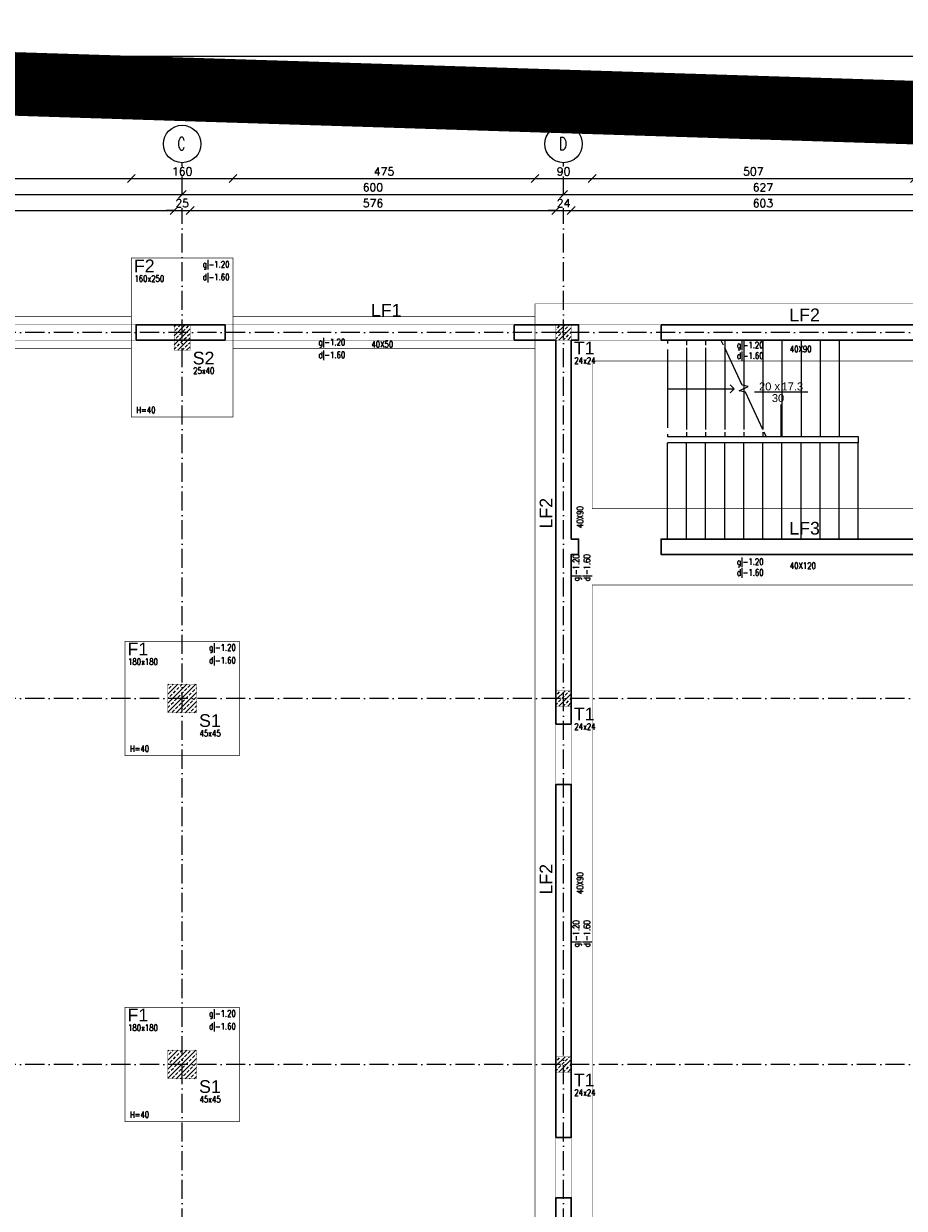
# Model space of a CAD drawing. Header units: millimetres. Extents: x -175722 to -110961, y 52375 to 104640.
# Tile 31 of 146: x -155945 to -154560, y 75264 to 77127. Entities that reach past the tile are written whole.
import ezdxf

# ---------------------------------------------------------------- set-up
doc = ezdxf.new("R2010")
doc.units = ezdxf.units.MM
doc.linetypes.add('ACAD_ISO10W100', pattern=[18, 12, -3, 0, -3])
doc.linetypes.add('HIDDEN', pattern=[9.525, 6.35, -3.175])
for name, color, linetype in [('1', 7, 'Continuous'), ('_R - RAMKI', 7, 'Continuous'), ('AS_Balustrady', 53, 'Continuous'), ('H', 8, 'Continuous'), ('OSIE', 4, 'ACAD_ISO10W100')]:
    doc.layers.add(name, color=color, linetype=linetype)
for name, color, linetype, lineweight in [('A_KONSTRUKCJA', 170, 'Continuous', 30), ('K_Cienkie', 253, 'Continuous', 9), ('K_MUR', 160, 'Continuous', 30), ('K_ZELBET', 4, 'Continuous', 40), ('K_ZELBET_KRESKOWANIE', 134, 'Continuous', 5), ('K_ZELBET_PODCIAGI', 101, 'HIDDEN', 35), ('S-STRS-IDEN', 31, 'Continuous', 5)]:
    doc.layers.add(name, color=color, linetype=linetype, lineweight=lineweight)
doc.styles.add('Arial', font='arial.ttf', dxfattribs={"height": 90})
doc.styles.add('Arial_5', font='arial.ttf', dxfattribs={"height": 2.5})
doc.styles.add('Arial_6', font='arial.ttf', dxfattribs={"height": 125})
doc.styles.add('e-cad_1', font='simplex.shx', dxfattribs={"width": 0.8})
doc.styles.add('e-cad_3', font='simplex.shx', dxfattribs={"width": 0.8})
doc.styles.add('ROMANS', font='romans')
doc.styles.add('TAB_Arial_bold', font='arialbd.ttf')
doc.dimstyles.new('AS_DIM_STYLE1', dxfattribs={"dimscale": 5, "dimtxt": 2.5, "dimasz": 1, "dimexe": 1.25, "dimexo": 2, "dimgap": 1, "dimtad": 1, "dimdec": 0, "dimdsep": 46, "dimtxsty": 'ROMANS', "dimblk": 'OBLIQUE', "dimcen": 0, "dimdle": 1, "dimclrd": 8, "dimclre": 8, "dimclrt": 9, "dimadec": 0, "dimazin": 0, "dimtfac": 1, "dimtdec": 0, "dimtmove": 1, "dimatfit": 3, "dimldrblk": 'CLOSEDBLANK', "dimfxl": 0, "dimtolj": 1, "dimtzin": 0, "dimarcsym": 0})

# ---------------------------------------------------------------- blocks, each defined once
blk = doc.blocks.new('Etykieta schodow 1 - Etykieta schodow 1-535050-PARTER')
at = {"layer": 'S-STRS-IDEN'}
blk.add_line((-7.15, 0.94), (9.57, 0.94), dxfattribs=at)
at = {"layer": 'S-STRS-IDEN', "insert": (-0.91, 3.91), "char_height": 2.5, "width": 2.0844, "attachment_point": 1, "style": 'Arial_5'}
blk.add_mtext('\\fArial|b0|i0|c238|p34|;x', dxfattribs=at)
blk = doc.blocks.new('_Oblique')
at = {"color": 0, "linetype": 'ByBlock', "lineweight": -2}
blk.add_line((-0.5, -0.5), (0.5, 0.5), dxfattribs=at)
blk = doc.blocks.new('*D67')
at = {"layer": '_R - RAMKI', "color": 8, "lineweight": -2, "transparency": 16777216}
blk.add_line((-156228.2, 76883.1), (-155763.2, 76883.1), dxfattribs=at)
at = {"layer": 'Defpoints', "color": 0, "transparency": 16777216}
for p in [(-155775.7, 76883.1), (-156215.7, 76758.1), (-155775.7, 76758.1)]:
    blk.add_point(p, dxfattribs=at)
at = {"layer": '_R - RAMKI', "color": 8, "lineweight": -2, "transparency": 16777216, "xscale": 12.5, "yscale": 12.5, "zscale": 12.5, "rotation": 180}
blk.add_blockref('_Oblique', (-156215.7, 76883.1), dxfattribs=at)
at = {"layer": '_R - RAMKI', "color": 8, "lineweight": -2, "transparency": 16777216, "xscale": 12.5, "yscale": 12.5, "zscale": 12.5}
blk.add_blockref('_Oblique', (-155775.7, 76883.1), dxfattribs=at)
at = {"layer": '_R - RAMKI', "color": 9, "transparency": 16777216, "insert": (-155995.7, 76894.4), "char_height": 12.5, "attachment_point": 5, "style": 'ROMANS', "bg_fill": 3, "box_fill_scale": 1.1, "bg_fill_color": 256, "bg_fill_true_color": 13158600, "bg_fill_transparency": 0}
blk.add_mtext('\\A1;440', dxfattribs=at)
blk = doc.blocks.new('_ClosedBlank')
at = {"color": 0, "linetype": 'ByBlock', "lineweight": -2}
for p, q in [((-1, 0.17), (0, 0)), ((-1, 0.17), (-1, -0.17)), ((0, 0), (-1, -0.17))]:
    blk.add_line(p, q, dxfattribs=at)
blk = doc.blocks.new('*D68')
at = {"layer": '_R - RAMKI', "color": 8, "lineweight": -2, "transparency": 16777216}
blk.add_line((-155788.2, 76883.1), (-155603.2, 76883.1), dxfattribs=at)
at = {"layer": 'Defpoints', "color": 0, "transparency": 16777216}
for p in [(-155615.7, 76883.1), (-155775.7, 76758.1), (-155615.7, 76758.1)]:
    blk.add_point(p, dxfattribs=at)
at = {"layer": '_R - RAMKI', "color": 8, "lineweight": -2, "transparency": 16777216, "xscale": 12.5, "yscale": 12.5, "zscale": 12.5, "rotation": 180}
blk.add_blockref('_Oblique', (-155775.7, 76883.1), dxfattribs=at)
at = {"layer": '_R - RAMKI', "color": 8, "lineweight": -2, "transparency": 16777216, "xscale": 12.5, "yscale": 12.5, "zscale": 12.5}
blk.add_blockref('_Oblique', (-155615.7, 76883.1), dxfattribs=at)
at = {"layer": '_R - RAMKI', "color": 9, "transparency": 16777216, "insert": (-155695.7, 76894.4), "char_height": 12.5, "attachment_point": 5, "style": 'ROMANS', "bg_fill": 3, "box_fill_scale": 1.1, "bg_fill_color": 256, "bg_fill_true_color": 13158600, "bg_fill_transparency": 0}
blk.add_mtext('\\A1;160', dxfattribs=at)
blk = doc.blocks.new('*D69')
at = {"layer": '_R - RAMKI', "color": 8, "lineweight": -2, "transparency": 16777216}
blk.add_line((-155628.2, 76883.1), (-155128.2, 76883.1), dxfattribs=at)
at = {"layer": 'Defpoints', "color": 0, "transparency": 16777216}
for p in [(-155140.7, 76883.1), (-155615.7, 76758.1), (-155140.7, 76686.1)]:
    blk.add_point(p, dxfattribs=at)
at = {"layer": '_R - RAMKI', "color": 8, "lineweight": -2, "transparency": 16777216, "xscale": 12.5, "yscale": 12.5, "zscale": 12.5, "rotation": 180}
blk.add_blockref('_Oblique', (-155615.7, 76883.1), dxfattribs=at)
at = {"layer": '_R - RAMKI', "color": 8, "lineweight": -2, "transparency": 16777216, "xscale": 12.5, "yscale": 12.5, "zscale": 12.5}
blk.add_blockref('_Oblique', (-155140.7, 76883.1), dxfattribs=at)
at = {"layer": '_R - RAMKI', "color": 9, "transparency": 16777216, "insert": (-155378.2, 76894.4), "char_height": 12.5, "attachment_point": 5, "style": 'ROMANS', "bg_fill": 3, "box_fill_scale": 1.1, "bg_fill_color": 256, "bg_fill_true_color": 13158600, "bg_fill_transparency": 0}
blk.add_mtext('\\A1;475', dxfattribs=at)
blk = doc.blocks.new('*D70')
at = {"layer": '_R - RAMKI', "color": 8, "lineweight": -2, "transparency": 16777216}
blk.add_line((-155153.2, 76883.1), (-155038.2, 76883.1), dxfattribs=at)
at = {"layer": 'Defpoints', "color": 0, "transparency": 16777216}
for p in [(-155050.7, 76883.1), (-155140.7, 76686.1), (-155050.7, 76596.1)]:
    blk.add_point(p, dxfattribs=at)
at = {"layer": '_R - RAMKI', "color": 8, "lineweight": -2, "transparency": 16777216, "xscale": 12.5, "yscale": 12.5, "zscale": 12.5, "rotation": 180}
blk.add_blockref('_Oblique', (-155140.7, 76883.1), dxfattribs=at)
at = {"layer": '_R - RAMKI', "color": 8, "lineweight": -2, "transparency": 16777216, "xscale": 12.5, "yscale": 12.5, "zscale": 12.5}
blk.add_blockref('_Oblique', (-155050.7, 76883.1), dxfattribs=at)
at = {"layer": '_R - RAMKI', "color": 9, "transparency": 16777216, "insert": (-155095.7, 76894.4), "char_height": 12.5, "attachment_point": 5, "style": 'ROMANS', "bg_fill": 3, "box_fill_scale": 1.1, "bg_fill_color": 256, "bg_fill_true_color": 13158600, "bg_fill_transparency": 0}
blk.add_mtext('\\A1;90', dxfattribs=at)
blk = doc.blocks.new('*D71')
at = {"layer": '_R - RAMKI', "color": 8, "lineweight": -2, "transparency": 16777216}
blk.add_line((-155063.2, 76883.1), (-154531.2, 76883.1), dxfattribs=at)
at = {"layer": 'Defpoints', "color": 0, "transparency": 16777216}
for p in [(-154543.7, 76883.1), (-155050.7, 76596.1), (-154543.7, 76596.1)]:
    blk.add_point(p, dxfattribs=at)
at = {"layer": '_R - RAMKI', "color": 8, "lineweight": -2, "transparency": 16777216, "xscale": 12.5, "yscale": 12.5, "zscale": 12.5, "rotation": 180}
blk.add_blockref('_Oblique', (-155050.7, 76883.1), dxfattribs=at)
at = {"layer": '_R - RAMKI', "color": 8, "lineweight": -2, "transparency": 16777216, "xscale": 12.5, "yscale": 12.5, "zscale": 12.5}
blk.add_blockref('_Oblique', (-154543.7, 76883.1), dxfattribs=at)
at = {"layer": '_R - RAMKI', "color": 9, "transparency": 16777216, "insert": (-154797.2, 76894.4), "char_height": 12.5, "attachment_point": 5, "style": 'ROMANS', "bg_fill": 3, "box_fill_scale": 1.1, "bg_fill_color": 256, "bg_fill_true_color": 13158600, "bg_fill_transparency": 0}
blk.add_mtext('\\A1;507', dxfattribs=at)
blk = doc.blocks.new('*D75')
at = {"layer": '_R - RAMKI', "color": 8, "lineweight": -2, "transparency": 16777216}
blk.add_line((-156308.2, 76858.1), (-155683.2, 76858.1), dxfattribs=at)
at = {"layer": 'Defpoints', "color": 0, "transparency": 16777216}
for p in [(-155695.7, 76858.1), (-156295.7, 76653.1), (-155695.7, 76653.1)]:
    blk.add_point(p, dxfattribs=at)
at = {"layer": '_R - RAMKI', "color": 8, "lineweight": -2, "transparency": 16777216, "xscale": 12.5, "yscale": 12.5, "zscale": 12.5, "rotation": 180}
blk.add_blockref('_Oblique', (-156295.7, 76858.1), dxfattribs=at)
at = {"layer": '_R - RAMKI', "color": 8, "lineweight": -2, "transparency": 16777216, "xscale": 12.5, "yscale": 12.5, "zscale": 12.5}
blk.add_blockref('_Oblique', (-155695.7, 76858.1), dxfattribs=at)
at = {"layer": '_R - RAMKI', "color": 9, "transparency": 16777216, "insert": (-155995.7, 76869.4), "char_height": 12.5, "attachment_point": 5, "style": 'ROMANS', "bg_fill": 3, "box_fill_scale": 1.1, "bg_fill_color": 256, "bg_fill_true_color": 13158600, "bg_fill_transparency": 0}
blk.add_mtext('\\A1;600', dxfattribs=at)
blk = doc.blocks.new('*D76')
at = {"layer": '_R - RAMKI', "color": 8, "lineweight": -2, "transparency": 16777216}
blk.add_line((-155708.2, 76858.1), (-155083.2, 76858.1), dxfattribs=at)
at = {"layer": 'Defpoints', "color": 0, "transparency": 16777216}
for p in [(-155095.7, 76858.1), (-155695.7, 76653.1), (-155095.7, 76641.1)]:
    blk.add_point(p, dxfattribs=at)
at = {"layer": '_R - RAMKI', "color": 8, "lineweight": -2, "transparency": 16777216, "xscale": 12.5, "yscale": 12.5, "zscale": 12.5, "rotation": 180}
blk.add_blockref('_Oblique', (-155695.7, 76858.1), dxfattribs=at)
at = {"layer": '_R - RAMKI', "color": 8, "lineweight": -2, "transparency": 16777216, "xscale": 12.5, "yscale": 12.5, "zscale": 12.5}
blk.add_blockref('_Oblique', (-155095.7, 76858.1), dxfattribs=at)
at = {"layer": '_R - RAMKI', "color": 9, "transparency": 16777216, "insert": (-155395.7, 76869.4), "char_height": 12.5, "attachment_point": 5, "style": 'ROMANS', "bg_fill": 3, "box_fill_scale": 1.1, "bg_fill_color": 256, "bg_fill_true_color": 13158600, "bg_fill_transparency": 0}
blk.add_mtext('\\A1;600', dxfattribs=at)
blk = doc.blocks.new('*D77')
at = {"layer": '_R - RAMKI', "color": 8, "lineweight": -2, "transparency": 16777216}
blk.add_line((-155108.2, 76858.1), (-154456.2, 76858.1), dxfattribs=at)
at = {"layer": 'Defpoints', "color": 0, "transparency": 16777216}
for p in [(-154468.7, 76858.1), (-155095.7, 76641.1), (-154468.7, 76641.1)]:
    blk.add_point(p, dxfattribs=at)
at = {"layer": '_R - RAMKI', "color": 8, "lineweight": -2, "transparency": 16777216, "xscale": 12.5, "yscale": 12.5, "zscale": 12.5, "rotation": 180}
blk.add_blockref('_Oblique', (-155095.7, 76858.1), dxfattribs=at)
at = {"layer": '_R - RAMKI', "color": 8, "lineweight": -2, "transparency": 16777216, "xscale": 12.5, "yscale": 12.5, "zscale": 12.5}
blk.add_blockref('_Oblique', (-154468.7, 76858.1), dxfattribs=at)
at = {"layer": '_R - RAMKI', "color": 9, "transparency": 16777216, "insert": (-154782.2, 76869.4), "char_height": 12.5, "attachment_point": 5, "style": 'ROMANS', "bg_fill": 3, "box_fill_scale": 1.1, "bg_fill_color": 256, "bg_fill_true_color": 13158600, "bg_fill_transparency": 0}
blk.add_mtext('\\A1;627', dxfattribs=at)
blk = doc.blocks.new('*D83')
at = {"layer": '_R - RAMKI', "color": 8, "lineweight": -2, "transparency": 16777216}
blk.add_line((-156295.7, 76833.1), (-155695.7, 76833.1), dxfattribs=at)
at = {"layer": 'Defpoints', "color": 0, "transparency": 16777216}
for p in [(-155708.2, 76833.1), (-156283.2, 76653.1), (-155708.2, 76653.1)]:
    blk.add_point(p, dxfattribs=at)
at = {"layer": '_R - RAMKI', "color": 8, "lineweight": -2, "transparency": 16777216, "xscale": 12.5, "yscale": 12.5, "zscale": 12.5, "rotation": 180}
blk.add_blockref('_Oblique', (-156283.2, 76833.1), dxfattribs=at)
at = {"layer": '_R - RAMKI', "color": 8, "lineweight": -2, "transparency": 16777216, "xscale": 12.5, "yscale": 12.5, "zscale": 12.5}
blk.add_blockref('_Oblique', (-155708.2, 76833.1), dxfattribs=at)
at = {"layer": '_R - RAMKI', "color": 9, "transparency": 16777216, "insert": (-155995.7, 76844.4), "char_height": 12.5, "attachment_point": 5, "style": 'ROMANS', "bg_fill": 3, "box_fill_scale": 1.1, "bg_fill_color": 256, "bg_fill_true_color": 13158600, "bg_fill_transparency": 0}
blk.add_mtext('\\A1;575', dxfattribs=at)
blk = doc.blocks.new('*D84')
at = {"layer": '_R - RAMKI', "color": 8, "lineweight": -2, "transparency": 16777216}
for p, q in [((-155708.2, 76833.1), (-155720.7, 76833.1)), ((-155708.2, 76833.1), (-155683.2, 76833.1)), ((-155683.2, 76833.1), (-155670.7, 76833.1))]:
    blk.add_line(p, q, dxfattribs=at)
at = {"layer": 'Defpoints', "color": 0, "transparency": 16777216}
for p in [(-155708.2, 76653.1), (-155683.2, 76653.1)]:
    blk.add_point(p, dxfattribs=at)
at = {"layer": '_R - RAMKI', "color": 8, "lineweight": -2, "transparency": 16777216, "xscale": 12.5, "yscale": 12.5, "zscale": 12.5}
blk.add_blockref('_Oblique', (-155708.2, 76833.1), dxfattribs=at)
at = {"layer": '_R - RAMKI', "color": 8, "lineweight": -2, "transparency": 16777216, "xscale": 12.5, "yscale": 12.5, "zscale": 12.5, "rotation": 180}
blk.add_blockref('_Oblique', (-155683.2, 76833.1), dxfattribs=at)
at = {"layer": '_R - RAMKI', "color": 9, "transparency": 16777216, "insert": (-155695.7, 76844.4), "char_height": 12.5, "attachment_point": 5, "style": 'ROMANS', "bg_fill": 3, "box_fill_scale": 1.1, "bg_fill_color": 256, "bg_fill_true_color": 13158600, "bg_fill_transparency": 0}
blk.add_mtext('\\A1;25', dxfattribs=at)
at = {"layer": 'Defpoints', "color": 0, "transparency": 16777216}
blk.add_point((-155683.2, 76833.1), dxfattribs=at)
blk = doc.blocks.new('*D85')
at = {"layer": '_R - RAMKI', "color": 8, "lineweight": -2, "transparency": 16777216}
blk.add_line((-155695.7, 76833.1), (-155095.2, 76833.1), dxfattribs=at)
at = {"layer": 'Defpoints', "color": 0, "transparency": 16777216}
for p in [(-155107.7, 76833.1), (-155683.2, 76653.1), (-155107.7, 76653.1)]:
    blk.add_point(p, dxfattribs=at)
at = {"layer": '_R - RAMKI', "color": 8, "lineweight": -2, "transparency": 16777216, "xscale": 12.5, "yscale": 12.5, "zscale": 12.5, "rotation": 180}
blk.add_blockref('_Oblique', (-155683.2, 76833.1), dxfattribs=at)
at = {"layer": '_R - RAMKI', "color": 8, "lineweight": -2, "transparency": 16777216, "xscale": 12.5, "yscale": 12.5, "zscale": 12.5}
blk.add_blockref('_Oblique', (-155107.7, 76833.1), dxfattribs=at)
at = {"layer": '_R - RAMKI', "color": 9, "transparency": 16777216, "insert": (-155395.5, 76844.4), "char_height": 12.5, "attachment_point": 5, "style": 'ROMANS', "bg_fill": 3, "box_fill_scale": 1.1, "bg_fill_color": 256, "bg_fill_true_color": 13158600, "bg_fill_transparency": 0}
blk.add_mtext('\\A1;576', dxfattribs=at)
blk = doc.blocks.new('*D86')
at = {"layer": '_R - RAMKI', "color": 8, "lineweight": -2, "transparency": 16777216}
for p, q in [((-155107.7, 76833.1), (-155120.2, 76833.1)), ((-155107.7, 76833.1), (-155083.7, 76833.1)), ((-155083.7, 76833.1), (-155071.2, 76833.1))]:
    blk.add_line(p, q, dxfattribs=at)
at = {"layer": 'Defpoints', "color": 0, "transparency": 16777216}
for p in [(-155107.7, 76653.1), (-155083.7, 76653.1)]:
    blk.add_point(p, dxfattribs=at)
at = {"layer": '_R - RAMKI', "color": 8, "lineweight": -2, "transparency": 16777216, "xscale": 12.5, "yscale": 12.5, "zscale": 12.5}
blk.add_blockref('_Oblique', (-155107.7, 76833.1), dxfattribs=at)
at = {"layer": '_R - RAMKI', "color": 8, "lineweight": -2, "transparency": 16777216, "xscale": 12.5, "yscale": 12.5, "zscale": 12.5, "rotation": 180}
blk.add_blockref('_Oblique', (-155083.7, 76833.1), dxfattribs=at)
at = {"layer": '_R - RAMKI', "color": 9, "transparency": 16777216, "insert": (-155095.7, 76844.4), "char_height": 12.5, "attachment_point": 5, "style": 'ROMANS', "bg_fill": 3, "box_fill_scale": 1.1, "bg_fill_color": 256, "bg_fill_true_color": 13158600, "bg_fill_transparency": 0}
blk.add_mtext('\\A1;24', dxfattribs=at)
at = {"layer": 'Defpoints', "color": 0, "transparency": 16777216}
blk.add_point((-155083.7, 76833.1), dxfattribs=at)
blk = doc.blocks.new('*D87')
at = {"layer": '_R - RAMKI', "color": 8, "lineweight": -2, "transparency": 16777216}
blk.add_line((-155096.2, 76833.1), (-154468.2, 76833.1), dxfattribs=at)
at = {"layer": 'Defpoints', "color": 0, "transparency": 16777216}
for p in [(-154480.7, 76833.1), (-155083.7, 76653.1), (-154480.7, 76653.1)]:
    blk.add_point(p, dxfattribs=at)
at = {"layer": '_R - RAMKI', "color": 8, "lineweight": -2, "transparency": 16777216, "xscale": 12.5, "yscale": 12.5, "zscale": 12.5, "rotation": 180}
blk.add_blockref('_Oblique', (-155083.7, 76833.1), dxfattribs=at)
at = {"layer": '_R - RAMKI', "color": 8, "lineweight": -2, "transparency": 16777216, "xscale": 12.5, "yscale": 12.5, "zscale": 12.5}
blk.add_blockref('_Oblique', (-154480.7, 76833.1), dxfattribs=at)
at = {"layer": '_R - RAMKI', "color": 9, "transparency": 16777216, "insert": (-154782.2, 76844.4), "char_height": 12.5, "attachment_point": 5, "style": 'ROMANS', "bg_fill": 3, "box_fill_scale": 1.1, "bg_fill_color": 256, "bg_fill_true_color": 13158600, "bg_fill_transparency": 0}
blk.add_mtext('\\A1;603', dxfattribs=at)

msp = doc.modelspace()

# ---------------------------------------------------------------- hatches: boundary and pattern name
at = {"layer": 'K_ZELBET_KRESKOWANIE'}
h = msp.add_hatch(dxfattribs=at)
h.set_pattern_fill('ANSI33', color=256, scale=40, style=0)
h.set_pattern_definition([(45, (-167039.942, 97845.293), (-7.071068, 7.071068), []), (45, (-167032.871, 97845.293), (-7.071068, 7.071068), [5, -2.5])])
h.paths.add_polyline_path([(-155708.23633, 76653.12788), (-155683.23633, 76653.12788), (-155683.23633, 76613.12788), (-155708.23633, 76613.12788)])
h = msp.add_hatch(dxfattribs=at)
h.set_pattern_fill('ANSI33', color=256, scale=40, style=0)
h.set_pattern_definition([(45, (-166440.442, 97861.293), (-7.071068, 7.071068), []), (45, (-166433.371, 97861.293), (-7.071068, 7.071068), [5, -2.5])])
h.paths.add_polyline_path([(-155107.73633, 76653.12788), (-155083.73633, 76653.12788), (-155083.73633, 76629.12788), (-155107.73633, 76629.12788)])
h = msp.add_hatch(dxfattribs=at)
h.set_pattern_fill('ANSI33', color=256, scale=40, style=0)
h.set_pattern_definition([(45, (-167037.442, 97280.126), (-7.071068, 7.071068), []), (45, (-167030.371, 97280.126), (-7.071068, 7.071068), [5, -2.5])])
h.paths.add_polyline_path([(-155718.23632, 76087.96121), (-155673.23633, 76087.96121), (-155673.23633, 76042.96121), (-155718.23632, 76042.96121)])
h = msp.add_hatch(dxfattribs=at)
h.set_pattern_fill('ANSI33', color=256, scale=40, style=0)
h.set_pattern_definition([(45, (-166440.442, 97285.626), (-7.071068, 7.071068), []), (45, (-166433.371, 97285.626), (-7.071068, 7.071068), [5, -2.5])])
h.paths.add_polyline_path([(-155107.73633, 76077.46121), (-155083.73633, 76077.46121), (-155083.73633, 76053.46121), (-155107.73633, 76053.46121)])
h = msp.add_hatch(dxfattribs=at)
h.set_pattern_fill('ANSI33', color=256, scale=40, style=0)
h.set_pattern_definition([(45, (-167037.442, 96704.46), (-7.071068, 7.071068), []), (45, (-167030.371, 96704.46), (-7.071068, 7.071068), [5, -2.5])])
h.paths.add_polyline_path([(-155718.23632, 75512.29454), (-155673.23633, 75512.29454), (-155673.23633, 75467.29454), (-155718.23632, 75467.29454)])
h = msp.add_hatch(dxfattribs=at)
h.set_pattern_fill('ANSI33', color=256, scale=40, style=0)
h.set_pattern_definition([(45, (-166440.442, 96709.96), (-7.071068, 7.071068), []), (45, (-166433.371, 96709.96), (-7.071068, 7.071068), [5, -2.5])])
h.paths.add_polyline_path([(-155107.73633, 75501.79454), (-155083.73633, 75501.79454), (-155083.73633, 75477.79454), (-155107.73633, 75477.79454)])

# ---------------------------------------------------------------- linework, layer by layer
at = {"layer": '1', "color": 32}
for points in [[(-157309.65197, 74105.05579), (-153109.65197, 74105.05579), (-153109.65197, 77075.05579), (-157309.65197, 77075.05579)], [(-157259.65197, 74155.05579), (-153159.65197, 74155.05579), (-153159.65197, 77025.05579), (-157259.65197, 77025.05579)]]:
    msp.add_lwpolyline(points, close=True, dxfattribs=at)
at = {"layer": 'A_KONSTRUKCJA', "color": 1, "const_width": 1}
for points in [[(-155775.73633, 76508.12788), (-155615.73633, 76508.12788), (-155615.73633, 76758.12788), (-155775.73633, 76758.12788)], [(-156215.73633, 76616.12787), (-155775.73633, 76616.12788), (-155775.73633, 76666.12788), (-156215.73633, 76666.12787)], [(-155615.73633, 76616.12788), (-155140.73633, 76616.12788), (-155140.73633, 76666.12788), (-155615.73633, 76666.12788)], [(-155050.73633, 76364.12788), (-154513.73648, 76364.12788), (-154513.73648, 76596.12788), (-155050.73633, 76596.12788)], [(-155050.73633, 74959.12788), (-154543.73633, 74959.12788), (-154543.73633, 76244.12788), (-155050.73633, 76244.12788)], [(-155605.73628, 75975.46119), (-155605.73628, 76155.46119), (-155785.73628, 76155.46119), (-155785.73628, 75975.46119)], [(-155605.73639, 75399.79457), (-155605.73639, 75579.79457), (-155785.73639, 75579.79457), (-155785.73639, 75399.79457)]]:
    msp.add_lwpolyline(points, close=True, dxfattribs=at)
msp.add_lwpolyline([(-155140.73633, 74869.12788), (-155140.73633, 76686.12788), (-154393.73643, 76686.12819), (-154393.73624, 76244.12788), (-154393.73633, 76244.12788), (-154393.73633, 74869.12788), (-155140.73633, 74869.12788)], dxfattribs=at)
at = {"layer": 'H', "color": 142, "linetype": 'ByBlock', "ltscale": 0.1}
for centre in [(-155695.73633, 76937.58229), (-155095.73633, 76937.58229)]:
    msp.add_circle(centre, 29.45441, dxfattribs=at)
at = {"layer": 'K_Cienkie'}
for p, q in [((-154932.23633, 76627.62788), (-154932.23633, 76623.85963)), ((-154932.23633, 76627.62788), (-154932.23633, 76623.85963)), ((-154902.23633, 76627.62788), (-154902.23633, 76621.18788)), ((-154902.23633, 76627.62788), (-154902.23633, 76621.18788)), ((-154902.23633, 76616.98788), (-154902.23633, 76488.26788)), ((-154902.23633, 76616.98788), (-154902.23633, 76488.26788)), ((-154872.23633, 76627.62788), (-154872.23633, 76621.18788)), ((-154872.23633, 76627.62788), (-154872.23633, 76621.18788)), ((-154872.23633, 76616.98788), (-154872.23633, 76488.26788)), ((-154872.23633, 76616.98788), (-154872.23633, 76488.26788)), ((-154844.20638, 76621.18788), (-154847.20941, 76627.62788)), ((-154814.8777, 76558.2923), (-154842.24789, 76616.98788)), ((-154842.23633, 76627.62788), (-154842.23633, 76616.96308)), ((-154842.23633, 76627.62788), (-154842.23633, 76616.96308)), ((-154842.23633, 76616.96308), (-154842.23633, 76488.26788)), ((-154842.23633, 76616.96308), (-154842.23633, 76488.26788)), ((-154812.23633, 76627.62788), (-154812.23633, 76557.65037)), ((-154812.23633, 76627.62788), (-154812.23633, 76557.65037)), ((-154782.23633, 76627.62788), (-154782.23633, 76488.29267)), ((-154782.23633, 76627.62788), (-154782.23633, 76488.29267)), ((-154752.23633, 76627.62788), (-154752.23633, 76477.62788)), ((-154752.23633, 76627.62788), (-154752.23633, 76477.62788)), ((-154722.23633, 76627.62788), (-154722.23633, 76477.62788)), ((-154722.23633, 76627.62788), (-154722.23633, 76477.62788)), ((-154692.23633, 76627.62788), (-154692.23633, 76477.62788)), ((-154692.23633, 76627.62788), (-154692.23633, 76477.62788)), ((-154662.23633, 76627.62788), (-154662.23633, 76477.62788)), ((-154662.23633, 76627.62788), (-154662.23633, 76477.62788)), ((-154932.23633, 76614.31612), (-154932.23633, 76490.93963)), ((-154932.23633, 76614.31612), (-154932.23633, 76490.93963)), ((-154932.23633, 76552.62788), (-154902.23633, 76552.62788)), ((-154902.23633, 76552.62788), (-154872.23633, 76552.62788)), ((-154872.23633, 76552.62788), (-154842.23633, 76552.62788)), ((-154842.23633, 76552.62788), (-154827.23633, 76552.62788)), ((-154827.23633, 76552.62788), (-154833.48633, 76558.87788)), ((-154827.23633, 76552.62788), (-154833.48633, 76546.37788)), ((-154819.31686, 76549.32617), (-154805.1558, 76555.92958)), ((-154809.59497, 76546.96345), (-154819.31686, 76549.32617)), ((-154805.1558, 76555.92958), (-154814.8777, 76558.2923)), ((-154812.23633, 76557.65037), (-154812.23633, 76552.62788)), ((-154812.23633, 76557.65037), (-154812.23633, 76552.62788)), ((-154812.23633, 76552.62788), (-154812.23633, 76547.60539)), ((-154812.23633, 76552.62788), (-154812.23633, 76547.60539)), ((-154812.23633, 76547.60539), (-154812.23633, 76488.26788)), ((-154812.23633, 76547.60539), (-154812.23633, 76488.26788)), ((-154782.22477, 76488.26788), (-154809.59497, 76546.96345)), ((-154753.38966, 76477.62788), (-154753.38966, 76527.67118)), ((-154932.23633, 76481.39612), (-154932.23633, 76477.62788)), ((-154932.23633, 76481.39612), (-154932.23633, 76477.62788)), ((-154932.23633, 76477.62788), (-154902.23633, 76477.62788)), ((-154902.23633, 76484.06788), (-154902.23633, 76477.62788)), ((-154902.23633, 76484.06788), (-154902.23633, 76477.62788)), ((-154902.23633, 76477.62788), (-154872.23633, 76477.62788)), ((-154872.23633, 76484.06788), (-154872.23633, 76477.62788)), ((-154872.23633, 76484.06788), (-154872.23633, 76477.62788)), ((-154872.23633, 76477.62788), (-154842.23633, 76477.62788)), ((-154842.23633, 76484.06788), (-154842.23633, 76477.62788)), ((-154842.23633, 76484.06788), (-154842.23633, 76477.62788)), ((-154842.23633, 76477.62788), (-154812.23633, 76477.62788)), ((-154812.23633, 76484.06788), (-154812.23633, 76477.62788)), ((-154812.23633, 76484.06788), (-154812.23633, 76477.62788)), ((-154812.23633, 76477.62788), (-154782.23633, 76477.62788)), ((-154782.23633, 76484.06788), (-154782.23633, 76477.62788)), ((-154782.23633, 76484.06788), (-154782.23633, 76477.62788)), ((-154782.23633, 76477.62788), (-154777.26326, 76477.62788)), ((-154777.26326, 76477.62788), (-154780.26628, 76484.06788)), ((-154777.26326, 76477.62788), (-154632.23633, 76477.62788)), ((-154632.23633, 76477.62788), (-154632.23633, 76467.62788)), ((-154932.23633, 76317.62788), (-154932.23633, 76467.62788)), ((-154632.23633, 76467.62788), (-154932.23633, 76467.62788)), ((-154902.23633, 76317.62788), (-154902.23633, 76467.62788)), ((-154902.23633, 76317.62788), (-154902.23633, 76467.62788)), ((-154872.23633, 76317.62788), (-154872.23633, 76467.62788)), ((-154872.23633, 76317.62788), (-154872.23633, 76467.62788)), ((-154842.23633, 76317.62788), (-154842.23633, 76467.62788)), ((-154842.23633, 76317.62788), (-154842.23633, 76467.62788)), ((-154812.23633, 76317.62788), (-154812.23633, 76467.62788)), ((-154812.23633, 76317.62788), (-154812.23633, 76467.62788)), ((-154782.23633, 76317.62788), (-154782.23633, 76467.62788)), ((-154782.23633, 76317.62788), (-154782.23633, 76467.62788)), ((-154752.23633, 76317.62788), (-154752.23633, 76467.62788)), ((-154752.23633, 76317.62788), (-154752.23633, 76467.62788)), ((-154722.23633, 76317.62788), (-154722.23633, 76467.62788)), ((-154722.23633, 76317.62788), (-154722.23633, 76467.62788)), ((-154692.23633, 76317.62788), (-154692.23633, 76467.62788)), ((-154692.23633, 76317.62788), (-154692.23633, 76467.62788)), ((-154662.23633, 76317.62788), (-154662.23633, 76467.62788)), ((-154662.23633, 76317.62788), (-154662.23633, 76467.62788)), ((-154632.23633, 76317.62788), (-154632.23633, 76467.62788)), ((-154632.23633, 76317.62788), (-154632.23633, 76467.62788))]:
    msp.add_line(p, q, dxfattribs=at)
at = {"layer": 'K_MUR', "ltscale": 100}
for points in [[(-155768.23633, 76629.12788), (-155628.23633, 76629.12788), (-155628.23633, 76653.12788), (-155768.23633, 76653.12788)], [(-155107.73633, 75375.12788), (-155083.73633, 75375.12788), (-155083.73633, 75930.12788), (-155107.73633, 75930.12788)]]:
    msp.add_lwpolyline(points, close=True, dxfattribs=at)
for points in [[(-155173.23633, 76653.12788), (-155072.23633, 76653.12788), (-155072.23633, 76629.12788), (-155083.73633, 76629.12788), (-155083.73633, 76316.12788), (-155072.23633, 76316.12788), (-155072.23633, 76292.12788), (-155083.73633, 76292.12788), (-155083.73633, 76025.12788), (-155107.73633, 76025.12788), (-155107.73633, 76629.12788), (-155173.23633, 76629.12788), (-155173.23633, 76653.12788)], [(-154942.23633, 76653.12788), (-154456.73633, 76653.12788), (-154456.73633, 76223.62788), (-154480.73633, 76223.62788), (-154480.73633, 76292.12788), (-154942.23633, 76292.12788), (-154942.23633, 76316.12788), (-154480.73633, 76316.12788), (-154480.73633, 76629.12788), (-154942.23633, 76629.12788), (-154942.23633, 76653.12788)], [(-154480.73633, 75051.62788), (-154456.73633, 75051.62788), (-154456.73633, 74902.12788), (-156907.73633, 74902.12788), (-156907.73633, 76437.56376), (-156883.73633, 76437.56376), (-156883.73633, 74926.12788), (-155107.73633, 74926.12788), (-155107.73633, 75280.12788), (-155083.73633, 75280.12788), (-155083.73633, 74926.12788), (-154480.73633, 74926.12788), (-154480.73633, 75051.62788)]]:
    msp.add_lwpolyline(points, dxfattribs=at)
at = {"layer": 'K_ZELBET', "lineweight": 0, "const_width": 0.5}
for points in [[(-155708.23633, 76613.12788), (-155683.23633, 76613.12788), (-155683.23633, 76653.12788), (-155708.23633, 76653.12788)], [(-155107.73633, 76629.12788), (-155083.73633, 76629.12788), (-155083.73633, 76653.12788), (-155107.73633, 76653.12788)], [(-155718.23633, 76042.96121), (-155673.23633, 76042.96121), (-155673.23633, 76087.96121), (-155718.23633, 76087.96121)], [(-155107.73633, 76053.46121), (-155083.73633, 76053.46121), (-155083.73633, 76077.46121), (-155107.73633, 76077.46121)], [(-155718.23633, 75467.29454), (-155673.23633, 75467.29454), (-155673.23633, 75512.29454), (-155718.23633, 75512.29454)], [(-155107.73633, 75477.79454), (-155083.73633, 75477.79454), (-155083.73633, 75501.79454), (-155107.73633, 75501.79454)]]:
    msp.add_lwpolyline(points, close=True, dxfattribs=at)
at = {"layer": 'K_ZELBET_PODCIAGI', "lineweight": 0, "const_width": 0.5}
for points in [[(-156223.23633, 76629.12788), (-155768.23633, 76629.12788), (-155768.23633, 76653.12788), (-156223.23633, 76653.12788)], [(-155628.23633, 76629.12788), (-155173.23633, 76629.12788), (-155173.23633, 76653.12788), (-155628.23633, 76653.12788)], [(-155072.23633, 76629.12788), (-154942.23633, 76629.12788), (-154942.23633, 76653.12788), (-155072.23633, 76653.12788)], [(-155107.73633, 75930.12788), (-155083.73633, 75930.12788), (-155083.73633, 76025.12788), (-155107.73633, 76025.12788)], [(-155107.73633, 75280.12788), (-155083.73633, 75280.12788), (-155083.73633, 75375.12788), (-155107.73633, 75375.12788)]]:
    msp.add_lwpolyline(points, close=True, dxfattribs=at)
at = {"layer": 'OSIE', "ltscale": 2.5}
for p, q in [((-155695.73633, 74647.12783), (-155695.73633, 76908.12788)), ((-155095.73633, 74647.12783), (-155095.73633, 76908.12788)), ((-154243.73633, 76641.12788), (-157162.73633, 76641.12788)), ((-154243.73633, 76065.46121), (-157162.73633, 76065.46121)), ((-154243.73633, 75489.79454), (-157162.73633, 75489.79454))]:
    msp.add_line(p, q, dxfattribs=at)

# ---------------------------------------------------------------- block references
at = {"layer": 'K_Cienkie', "xscale": 4.999999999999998, "yscale": 4.999999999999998, "zscale": 4.999999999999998}
msp.add_blockref('Etykieta schodow 1 - Etykieta schodow 1-535050-PARTER', (-154759.44326, 76543.23152), dxfattribs=at)

# ---------------------------------------------------------------- texts
at = {"layer": 'AS_Balustrady', "linetype": 'Continuous', "ltscale": 0.25, "style": 'Arial'}
for s, p in [('F2', (-155771.61296, 76735.85649)), ('LF1', (-155398.7623, 76666.12788)), ('LF2', (-154740.66918, 76658.7555)), ('T1', (-155079.61285, 76606.85649)), ('S2', (-155679.11296, 76590.85649)), ('LF3', (-154740.66918, 76323.2555)), ('F1', (-155781.6129, 76133.18984)), ('S1', (-155669.11285, 76020.68982)), ('T1', (-155079.61285, 76031.18982)), ('F1', (-155781.61301, 75557.52318)), ('S1', (-155669.11296, 75445.02315)), ('T1', (-155079.61285, 75455.52315))]:
    msp.add_text(s, height=20, dxfattribs=at).set_placement(p)
at = {"layer": 'AS_Balustrady', "linetype": 'Continuous', "ltscale": 0.25, "width": 0.8}
for s, style, p in [('g|-1.20', 'e-cad_1', (-155663.39882, 76743.26111)), ('160x250', 'e-cad_3', (-155770.83296, 76720.85649)), ('d|-1.60', 'e-cad_1', (-155663.39882, 76723.26111)), ('g|-1.20', 'e-cad_1', (-155481.31798, 76620.89335)), ('40X50', 'e-cad_3', (-155397.98231, 76617.48139)), ('g|-1.20', 'e-cad_1', (-154823.22486, 76616.3859)), ('40X90', 'e-cad_3', (-154739.88919, 76610.10901)), ('d|-1.60', 'e-cad_1', (-155481.31798, 76600.89335)), ('24x24', 'e-cad_3', (-155078.83286, 76591.85649)), ('d|-1.60', 'e-cad_1', (-154823.22486, 76599.51987)), ('25x40', 'e-cad_3', (-155678.33297, 76575.85649)), ('H=40', 'e-cad_3', (-155767.80627, 76514.23274)), ('g|-1.20', 'e-cad_1', (-154823.22486, 76275.44194)), ('d|-1.60', 'e-cad_1', (-154823.22486, 76258.5759)), ('40X120', 'e-cad_3', (-154739.88919, 76269.16505)), ('g|-1.20', 'e-cad_1', (-155653.39877, 76140.59447)), ('180x180', 'e-cad_3', (-155780.83291, 76118.18984)), ('d|-1.60', 'e-cad_1', (-155653.39877, 76120.59447)), ('24x24', 'e-cad_3', (-155078.83286, 76016.18982)), ('45x45', 'e-cad_3', (-155668.33286, 76005.68982)), ('H=40', 'e-cad_3', (-155777.80622, 75981.5661)), ('g|-1.20', 'e-cad_1', (-155653.39888, 75564.9278)), ('d|-1.60', 'e-cad_1', (-155653.39888, 75544.9278)), ('180x180', 'e-cad_3', (-155780.83302, 75542.52318)), ('24x24', 'e-cad_3', (-155078.83286, 75440.52315)), ('45x45', 'e-cad_3', (-155668.33297, 75430.02315)), ('H=40', 'e-cad_3', (-155777.80633, 75405.89943))]:
    msp.add_text(s, height=10, dxfattribs=dict(at, style=style)).set_placement(p)
at = {"layer": 'AS_Balustrady', "linetype": 'Continuous', "ltscale": 0.25, "style": 'Arial'}
for p in [(-155113.36378, 76332.76857), (-155113.36378, 75757.10191)]:
    msp.add_text('LF2', height=20, rotation=90, dxfattribs=at).set_placement(p)
at = {"layer": 'AS_Balustrady', "linetype": 'Continuous', "ltscale": 0.25, "width": 0.8}
for s, style, p in [('40X90', 'e-cad_3', (-155064.7173, 76333.54857)), ('g|-1.20', 'e-cad_1', (-155070.99418, 76250.21289)), ('d|-1.60', 'e-cad_1', (-155054.12815, 76250.21289)), ('40X90', 'e-cad_3', (-155064.7173, 75757.8819)), ('g|-1.20', 'e-cad_1', (-155070.99418, 75674.54623)), ('d|-1.60', 'e-cad_1', (-155054.12815, 75674.54623))]:
    msp.add_text(s, height=10, rotation=90, dxfattribs=dict(at, style=style)).set_placement(p)
at = {"layer": 'H', "color": 142, "linetype": 'ByBlock', "ltscale": 0.1, "char_height": 20, "width": 32.7021847, "attachment_point": 3, "style": 'TAB_Arial_bold'}
for s, insert in [('{\\Fromans|c238;\\W0.7;C}', (-155690.52111, 76948.05673)), ('{\\Fromans|c238;\\W0.7;D}', (-155090.52111, 76948.05673))]:
    msp.add_mtext(s, dxfattribs=dict(at, insert=insert))
at = {"layer": 'K_Cienkie', "char_height": 12.5, "attachment_point": 1, "style": 'Arial_6'}
for s, insert, width in [('20', (-154788.30178, 76562.46794), 23.2489375), ('17.3', (-154752.94725, 76562.46794), 40.8860625), ('30', (-154768.10945, 76544.14618), 23.2489375)]:
    msp.add_mtext(s, dxfattribs=dict(at, insert=insert, width=width))

# ---------------------------------------------------------------- next in the draw order: dimensions: what is measured, and where the dimension line sits
at = {"layer": '_R - RAMKI'}
dim = msp.add_linear_dim(base=(-155775.73633, 76883.12793), p1=(-156215.73633, 76758.12793), p2=(-155775.73633, 76758.12793), dimstyle='AS_DIM_STYLE1', override={"dimscale": 12.5, "dimtxt": 1, "dimgap": 0.4, "dimse1": 1, "dimse2": 1, "dimtix": 1, "dimfxl": 10, "dimfxlon": 1}, dxfattribs=at)
dim.commit()
dim.dimension.update_dxf_attribs({"geometry": '*D67', "text_midpoint": (-155995.73633, 76894.37793)})

# ---------------------------------------------------------------- next in the draw order: dimensions: what is measured, and where the dimension line sits
dim = msp.add_linear_dim(base=(-155615.73633, 76883.12793), p1=(-155775.73633, 76758.12793), p2=(-155615.73633, 76758.12793), dimstyle='AS_DIM_STYLE1', override={"dimscale": 12.5, "dimtxt": 1, "dimgap": 0.4, "dimse1": 1, "dimse2": 1, "dimtix": 1, "dimfxl": 10, "dimfxlon": 1}, dxfattribs=at)
dim.commit()
dim.dimension.update_dxf_attribs({"geometry": '*D68', "text_midpoint": (-155695.73633, 76894.37793)})

# ---------------------------------------------------------------- next in the draw order: dimensions: what is measured, and where the dimension line sits
for base, p1, p2, picture, middle in [((-155140.73633, 76883.12793), (-155615.73633, 76758.12793), (-155140.73633, 76686.12788), '*D69', (-155378.23633, 76894.37793)), ((-155695.73633, 76858.12793), (-156295.73633, 76653.12788), (-155695.73633, 76653.12788), '*D75', (-155995.73633, 76869.37793))]:
    dim = msp.add_linear_dim(base=base, p1=p1, p2=p2, dimstyle='AS_DIM_STYLE1', override={"dimscale": 12.5, "dimtxt": 1, "dimgap": 0.4, "dimse1": 1, "dimse2": 1, "dimtix": 1, "dimfxl": 10, "dimfxlon": 1}, dxfattribs=at)
    dim.commit()
    dim.dimension.update_dxf_attribs({"geometry": picture, "text_midpoint": middle})

# ---------------------------------------------------------------- next in the draw order: dimensions: what is measured, and where the dimension line sits
dim = msp.add_linear_dim(base=(-155050.73633, 76883.12793), p1=(-155140.73633, 76686.12788), p2=(-155050.73633, 76596.12788), dimstyle='AS_DIM_STYLE1', override={"dimscale": 12.5, "dimtxt": 1, "dimgap": 0.4, "dimse1": 1, "dimse2": 1, "dimtix": 1, "dimfxl": 10, "dimfxlon": 1}, dxfattribs=at)
dim.commit()
dim.dimension.update_dxf_attribs({"geometry": '*D70', "text_midpoint": (-155095.73633, 76894.37793)})

# ---------------------------------------------------------------- next in the draw order: dimensions: what is measured, and where the dimension line sits
for base, p1, p2, picture, middle in [((-154543.73633, 76883.12793), (-155050.73633, 76596.12788), (-154543.73633, 76596.12788), '*D71', (-154797.23633, 76894.37793)), ((-155095.73633, 76858.12793), (-155695.73633, 76653.12788), (-155095.73633, 76641.12788), '*D76', (-155395.73633, 76869.37793))]:
    dim = msp.add_linear_dim(base=base, p1=p1, p2=p2, dimstyle='AS_DIM_STYLE1', override={"dimscale": 12.5, "dimtxt": 1, "dimgap": 0.4, "dimse1": 1, "dimse2": 1, "dimtix": 1, "dimfxl": 10, "dimfxlon": 1}, dxfattribs=at)
    dim.commit()
    dim.dimension.update_dxf_attribs({"geometry": picture, "text_midpoint": middle})

# ---------------------------------------------------------------- next in the draw order: dimensions: what is measured, and where the dimension line sits
for base, p1, p2, picture, middle in [((-154468.73633, 76858.12793), (-155095.73633, 76641.12788), (-154468.73633, 76641.12788), '*D77', (-154782.23633, 76869.37793)), ((-155708.23633, 76833.12793), (-156283.23633, 76653.12788), (-155708.23633, 76653.12788), '*D83', (-155995.73633, 76844.37793))]:
    dim = msp.add_linear_dim(base=base, p1=p1, p2=p2, dimstyle='AS_DIM_STYLE1', override={"dimscale": 12.5, "dimtxt": 1, "dimgap": 0.4, "dimse1": 1, "dimse2": 1, "dimtix": 1, "dimfxl": 10, "dimfxlon": 1}, dxfattribs=at)
    dim.commit()
    dim.dimension.update_dxf_attribs({"geometry": picture, "text_midpoint": middle})

# ---------------------------------------------------------------- next in the draw order: dimensions: what is measured, and where the dimension line sits
dim = msp.add_linear_dim(base=(-155683.23633, 76833.12793), p1=(-155708.23633, 76653.12788), p2=(-155683.23633, 76653.12788), dimstyle='AS_DIM_STYLE1', override={"dimscale": 12.5, "dimtxt": 1, "dimgap": 0.4, "dimse1": 1, "dimse2": 1, "dimtix": 1, "dimfxl": 10, "dimfxlon": 1}, dxfattribs=at)
dim.commit()
dim.dimension.update_dxf_attribs({"geometry": '*D84', "text_midpoint": (-155695.73633, 76844.37793)})

# ---------------------------------------------------------------- next in the draw order: dimensions: what is measured, and where the dimension line sits
dim = msp.add_linear_dim(base=(-155107.7363310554, 76833.1279255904), p1=(-155683.2363310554, 76653.1278764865), p2=(-155107.7363310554, 76653.1278764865), dimstyle='AS_DIM_STYLE1', override={"dimscale": 12.5, "dimtxt": 1, "dimgap": 0.4, "dimse1": 1, "dimse2": 1, "dimtix": 1, "dimfxl": 10, "dimfxlon": 1}, dxfattribs=at)
dim.commit()
dim.dimension.update_dxf_attribs({"geometry": '*D85', "text_midpoint": (-155395.4863310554, 76844.3779255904)})

# ---------------------------------------------------------------- next in the draw order: dimensions: what is measured, and where the dimension line sits
dim = msp.add_linear_dim(base=(-155083.73633, 76833.12793), p1=(-155107.73633, 76653.12788), p2=(-155083.73633, 76653.12788), dimstyle='AS_DIM_STYLE1', override={"dimscale": 12.5, "dimtxt": 1, "dimgap": 0.4, "dimse1": 1, "dimse2": 1, "dimtix": 1, "dimfxl": 10, "dimfxlon": 1}, dxfattribs=at)
dim.commit()
dim.dimension.update_dxf_attribs({"geometry": '*D86', "text_midpoint": (-155095.73633, 76844.37793)})

# ---------------------------------------------------------------- next in the draw order: dimensions: what is measured, and where the dimension line sits
dim = msp.add_linear_dim(base=(-154480.73633, 76833.12793), p1=(-155083.73633, 76653.12788), p2=(-154480.73633, 76653.12788), dimstyle='AS_DIM_STYLE1', override={"dimscale": 12.5, "dimtxt": 1, "dimgap": 0.4, "dimse1": 1, "dimse2": 1, "dimtix": 1, "dimfxl": 10, "dimfxlon": 1}, dxfattribs=at)
dim.commit()
dim.dimension.update_dxf_attribs({"geometry": '*D87', "text_midpoint": (-154782.23633, 76844.37793)})

# ---------------------------------------------------------------- next in the draw order: linework, layer by layer
at = {"const_width": 100}
msp.add_lwpolyline([(-153159.65197, 77075.05579), (-153159.65197, 67795.39255), (-157259.65197, 68215.05579), (-153208.68539, 76944.37101), (-157309.65197, 77075.05579), (-156771.16506, 68165.05579)], dxfattribs=at)

doc.saveas('drawing.dxf')
